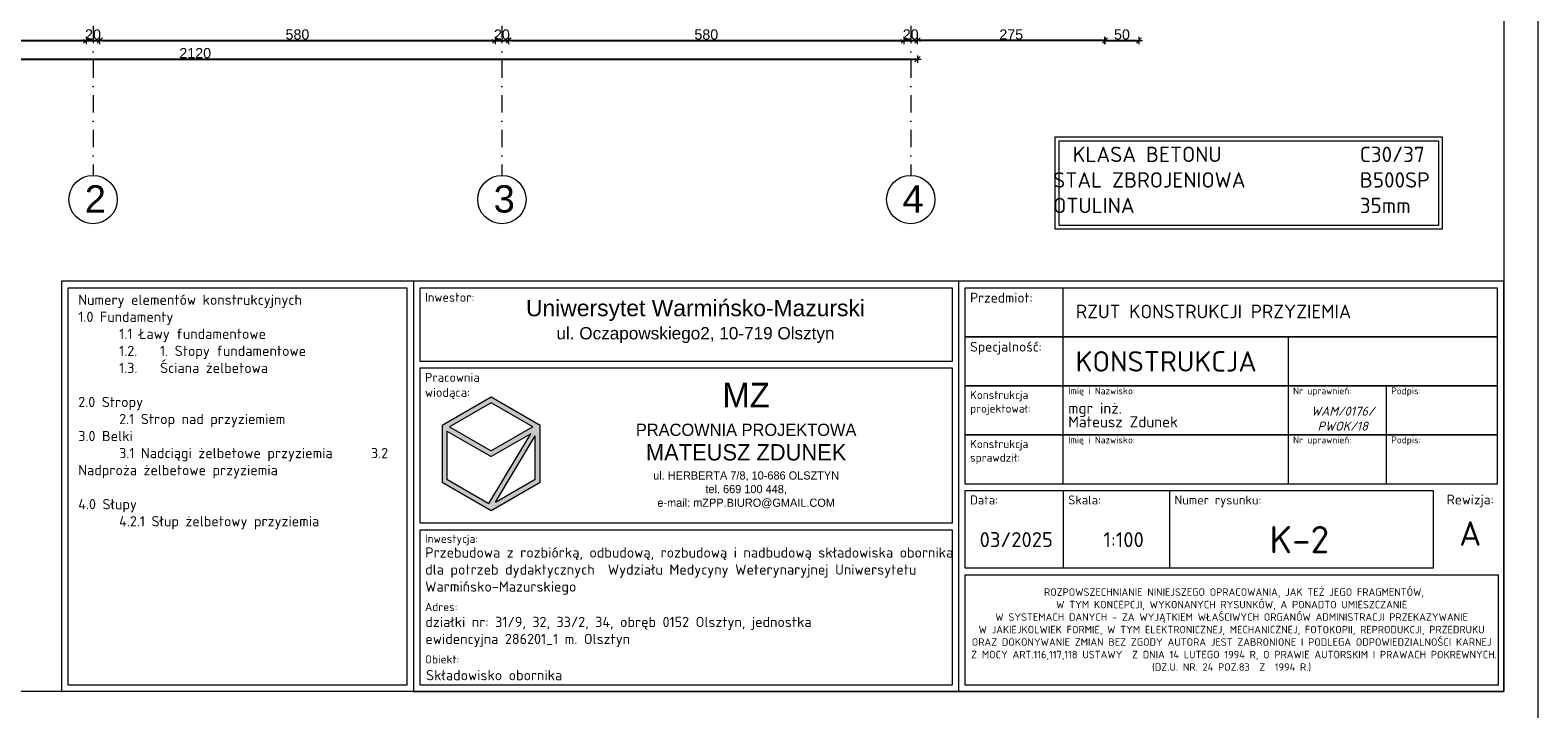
# Model space of a CAD drawing. Header units: millimetres. Extents: x -81893328 to 44149, y -26843406 to 95443303.
# Tile 86 of 100: x 28499 to 30712, y 7096 to 8092. Entities that reach past the tile are written whole.
import ezdxf

# ---------------------------------------------------------------- set-up
doc = ezdxf.new("R2010")
doc.units = ezdxf.units.MM
doc.linetypes.add('DASHDOTX2', pattern=[50.8, 25.4, -12.7, 0, -12.7])
for name, color, linetype, lineweight in [('A- osie', 2, 'DASHDOTX2', 5), ('aRMZ - opisy', 7, 'Continuous', 5), ('aRMZ - osie', 2, 'DASHDOTX2', 5), ('aRMZ - tabelka i ramka', 63, 'Continuous', 13), ('aRMZ - wymiarowanie', 4, 'Continuous', 13)]:
    doc.layers.add(name, color=color, linetype=linetype, lineweight=lineweight)
doc.styles.add('1-100 2', font='arial.ttf', dxfattribs={"height": 15})
doc.styles.add('1-100 RM', font='isocpeur.ttf', dxfattribs={"height": 20})
doc.styles.add('1-100 RM wymiar', font='isocpeur.ttf', dxfattribs={"height": 15})
doc.styles.add('4', font='arial.ttf', dxfattribs={"height": 15})
doc.styles.get("Standard").update_dxf_attribs({"font": 'arial.ttf'})
doc.dimstyles.new('1-100', dxfattribs={"dimtxt": 15, "dimasz": 2.5, "dimexe": 1.25, "dimexo": 0.625, "dimgap": 1, "dimtad": 1, "dimdec": 0, "dimtxsty": '1-100 2', "dimblk": 'ZNACZKI', "dimcen": 2, "dimdle": 5, "dimse1": 1, "dimse2": 1, "dimclrd": 7, "dimclrt": 7, "dimadec": 0, "dimazin": 0, "dimtfac": 1, "dimtdec": 0, "dimtix": 1, "dimtmove": 1, "dimatfit": 3, "dimldrblk": 'ZNACZKI', "dimfxl": 1, "dimarcsym": 0})

# ---------------------------------------------------------------- blocks, each defined once
blk = doc.blocks.new('ZNACZKI')
for p, q in [((1.51, 1.51), (-1.51, -1.51)), ((0, 2.13), (0, -2.13)), ((-2.13, 0), (2.13, 0))]:
    blk.add_line(p, q)
blk = doc.blocks.new('*D126')
at = {"layer": 'aRMZ - wymiarowanie', "color": 7, "lineweight": -2, "ltscale": 2, "transparency": 16777216}
blk.add_line((27703.9, 8077.3), (28578.9, 8077.3), dxfattribs=at)
at = {"layer": 'Defpoints', "color": 0, "ltscale": 2, "transparency": 16777216}
for p in [(27701.4, 8459), (28581.4, 8459), (28581.4, 8077.3)]:
    blk.add_point(p, dxfattribs=at)
at = {"layer": 'aRMZ - wymiarowanie', "color": 7, "lineweight": -2, "ltscale": 2, "transparency": 16777216, "xscale": 2.5, "yscale": 2.5, "zscale": 2.5, "rotation": 180}
blk.add_blockref('ZNACZKI', (27701.4, 8077.3), dxfattribs=at)
at = {"layer": 'aRMZ - wymiarowanie', "color": 7, "lineweight": -2, "ltscale": 2, "transparency": 16777216, "xscale": 2.5, "yscale": 2.5, "zscale": 2.5}
blk.add_blockref('ZNACZKI', (28581.4, 8077.3), dxfattribs=at)
at = {"layer": 'aRMZ - wymiarowanie', "color": 7, "ltscale": 2, "transparency": 16777216, "insert": (28141.4, 8086), "char_height": 15, "attachment_point": 5, "style": '1-100 2'}
blk.add_mtext('880', dxfattribs=at)
blk = doc.blocks.new('*D127')
at = {"layer": 'aRMZ - wymiarowanie', "color": 7, "lineweight": -2, "ltscale": 2, "transparency": 16777216}
for p, q in [((28578.9, 8077.3), (28576.4, 8077.3)), ((28581.4, 8077.3), (28601.4, 8077.3)), ((28603.9, 8077.3), (28606.4, 8077.3))]:
    blk.add_line(p, q, dxfattribs=at)
at = {"layer": 'Defpoints', "color": 0, "ltscale": 2, "transparency": 16777216}
for p in [(28581.4, 8459), (28601.4, 8459), (28601.4, 8077.3)]:
    blk.add_point(p, dxfattribs=at)
at = {"layer": 'aRMZ - wymiarowanie', "color": 7, "lineweight": -2, "ltscale": 2, "transparency": 16777216, "xscale": 2.5, "yscale": 2.5, "zscale": 2.5}
blk.add_blockref('ZNACZKI', (28581.4, 8077.3), dxfattribs=at)
at = {"layer": 'aRMZ - wymiarowanie', "color": 7, "lineweight": -2, "ltscale": 2, "transparency": 16777216, "xscale": 2.5, "yscale": 2.5, "zscale": 2.5, "rotation": 180}
blk.add_blockref('ZNACZKI', (28601.4, 8077.3), dxfattribs=at)
at = {"layer": 'aRMZ - wymiarowanie', "color": 7, "ltscale": 2, "transparency": 16777216, "insert": (28591.4, 8086), "char_height": 15, "attachment_point": 5, "style": '1-100 2'}
blk.add_mtext('20', dxfattribs=at)
blk = doc.blocks.new('*D128')
at = {"layer": 'aRMZ - wymiarowanie', "color": 7, "lineweight": -2, "ltscale": 2, "transparency": 16777216}
blk.add_line((28603.9, 8077.3), (29178.9, 8077.3), dxfattribs=at)
at = {"layer": 'Defpoints', "color": 0, "ltscale": 2, "transparency": 16777216}
for p in [(28601.4, 8459), (29181.4, 8459), (29181.4, 8077.3)]:
    blk.add_point(p, dxfattribs=at)
at = {"layer": 'aRMZ - wymiarowanie', "color": 7, "lineweight": -2, "ltscale": 2, "transparency": 16777216, "xscale": 2.5, "yscale": 2.5, "zscale": 2.5, "rotation": 180}
blk.add_blockref('ZNACZKI', (28601.4, 8077.3), dxfattribs=at)
at = {"layer": 'aRMZ - wymiarowanie', "color": 7, "lineweight": -2, "ltscale": 2, "transparency": 16777216, "xscale": 2.5, "yscale": 2.5, "zscale": 2.5}
blk.add_blockref('ZNACZKI', (29181.4, 8077.3), dxfattribs=at)
at = {"layer": 'aRMZ - wymiarowanie', "color": 7, "ltscale": 2, "transparency": 16777216, "insert": (28891.4, 8086), "char_height": 15, "attachment_point": 5, "style": '1-100 2'}
blk.add_mtext('580', dxfattribs=at)
blk = doc.blocks.new('*D129')
at = {"layer": 'aRMZ - wymiarowanie', "color": 7, "lineweight": -2, "ltscale": 2, "transparency": 16777216}
for p, q in [((29178.9, 8077.3), (29176.4, 8077.3)), ((29181.4, 8077.3), (29201.4, 8077.3)), ((29203.9, 8077.3), (29206.4, 8077.3))]:
    blk.add_line(p, q, dxfattribs=at)
at = {"layer": 'Defpoints', "color": 0, "ltscale": 2, "transparency": 16777216}
for p in [(29181.4, 8459), (29201.4, 8459), (29201.4, 8077.3)]:
    blk.add_point(p, dxfattribs=at)
at = {"layer": 'aRMZ - wymiarowanie', "color": 7, "lineweight": -2, "ltscale": 2, "transparency": 16777216, "xscale": 2.5, "yscale": 2.5, "zscale": 2.5}
blk.add_blockref('ZNACZKI', (29181.4, 8077.3), dxfattribs=at)
at = {"layer": 'aRMZ - wymiarowanie', "color": 7, "lineweight": -2, "ltscale": 2, "transparency": 16777216, "xscale": 2.5, "yscale": 2.5, "zscale": 2.5, "rotation": 180}
blk.add_blockref('ZNACZKI', (29201.4, 8077.3), dxfattribs=at)
at = {"layer": 'aRMZ - wymiarowanie', "color": 7, "ltscale": 2, "transparency": 16777216, "insert": (29191.4, 8086), "char_height": 15, "attachment_point": 5, "style": '1-100 2'}
blk.add_mtext('20', dxfattribs=at)
blk = doc.blocks.new('*D130')
at = {"layer": 'aRMZ - wymiarowanie', "color": 7, "lineweight": -2, "ltscale": 2, "transparency": 16777216}
blk.add_line((29203.9, 8077.3), (29778.9, 8077.3), dxfattribs=at)
at = {"layer": 'Defpoints', "color": 0, "ltscale": 2, "transparency": 16777216}
for p in [(29201.4, 8459), (29781.4, 8459), (29781.4, 8077.3)]:
    blk.add_point(p, dxfattribs=at)
at = {"layer": 'aRMZ - wymiarowanie', "color": 7, "lineweight": -2, "ltscale": 2, "transparency": 16777216, "xscale": 2.5, "yscale": 2.5, "zscale": 2.5, "rotation": 180}
blk.add_blockref('ZNACZKI', (29201.4, 8077.3), dxfattribs=at)
at = {"layer": 'aRMZ - wymiarowanie', "color": 7, "lineweight": -2, "ltscale": 2, "transparency": 16777216, "xscale": 2.5, "yscale": 2.5, "zscale": 2.5}
blk.add_blockref('ZNACZKI', (29781.4, 8077.3), dxfattribs=at)
at = {"layer": 'aRMZ - wymiarowanie', "color": 7, "ltscale": 2, "transparency": 16777216, "insert": (29491.4, 8086), "char_height": 15, "attachment_point": 5, "style": '1-100 2'}
blk.add_mtext('580', dxfattribs=at)
blk = doc.blocks.new('*D117')
at = {"layer": 'aRMZ - wymiarowanie', "color": 7, "lineweight": -2, "ltscale": 2, "transparency": 16777216}
for p, q in [((29778.9, 8077.3), (29776.4, 8077.3)), ((29781.4, 8077.3), (29801.4, 8077.3)), ((29803.9, 8077.3), (29806.4, 8077.3))]:
    blk.add_line(p, q, dxfattribs=at)
at = {"layer": 'Defpoints', "color": 0, "ltscale": 2, "transparency": 16777216}
for p in [(29781.4, 8459), (29801.4, 8439), (29801.4, 8077.3)]:
    blk.add_point(p, dxfattribs=at)
at = {"layer": 'aRMZ - wymiarowanie', "color": 7, "lineweight": -2, "ltscale": 2, "transparency": 16777216, "xscale": 2.5, "yscale": 2.5, "zscale": 2.5}
blk.add_blockref('ZNACZKI', (29781.4, 8077.3), dxfattribs=at)
at = {"layer": 'aRMZ - wymiarowanie', "color": 7, "lineweight": -2, "ltscale": 2, "transparency": 16777216, "xscale": 2.5, "yscale": 2.5, "zscale": 2.5, "rotation": 180}
blk.add_blockref('ZNACZKI', (29801.4, 8077.3), dxfattribs=at)
at = {"layer": 'aRMZ - wymiarowanie', "color": 7, "ltscale": 2, "transparency": 16777216, "insert": (29791.4, 8086), "char_height": 15, "attachment_point": 5, "style": '1-100 2'}
blk.add_mtext('20', dxfattribs=at)
blk = doc.blocks.new('*D118')
at = {"layer": 'aRMZ - wymiarowanie', "color": 7, "lineweight": -2, "ltscale": 2, "transparency": 16777216}
blk.add_line((27683.9, 8049.9), (29798.9, 8049.9), dxfattribs=at)
at = {"layer": 'Defpoints', "color": 0, "ltscale": 2, "transparency": 16777216}
for p in [(27681.4, 8439), (29801.4, 8439), (29801.4, 8049.9)]:
    blk.add_point(p, dxfattribs=at)
at = {"layer": 'aRMZ - wymiarowanie', "color": 7, "lineweight": -2, "ltscale": 2, "transparency": 16777216, "xscale": 2.5, "yscale": 2.5, "zscale": 2.5, "rotation": 180}
blk.add_blockref('ZNACZKI', (27681.4, 8049.9), dxfattribs=at)
at = {"layer": 'aRMZ - wymiarowanie', "color": 7, "lineweight": -2, "ltscale": 2, "transparency": 16777216, "xscale": 2.5, "yscale": 2.5, "zscale": 2.5}
blk.add_blockref('ZNACZKI', (29801.4, 8049.9), dxfattribs=at)
at = {"layer": 'aRMZ - wymiarowanie', "color": 7, "ltscale": 2, "transparency": 16777216, "insert": (28741.4, 8058.6), "char_height": 15, "attachment_point": 5, "style": '1-100 2'}
blk.add_mtext('2120', dxfattribs=at)
blk = doc.blocks.new('*D170')
at = {"layer": 'aRMZ - wymiarowanie', "color": 7, "lineweight": -2, "ltscale": 2, "transparency": 16777216}
blk.add_line((30078.9, 8077.3), (30123.9, 8077.3), dxfattribs=at)
at = {"layer": 'Defpoints', "color": 0, "ltscale": 2, "transparency": 16777216}
for p in [(30076.4, 8439), (30126.4, 8439), (30126.4, 8077.3)]:
    blk.add_point(p, dxfattribs=at)
at = {"layer": 'aRMZ - wymiarowanie', "color": 7, "lineweight": -2, "ltscale": 2, "transparency": 16777216, "xscale": 2.5, "yscale": 2.5, "zscale": 2.5, "rotation": 180}
blk.add_blockref('ZNACZKI', (30076.4, 8077.3), dxfattribs=at)
at = {"layer": 'aRMZ - wymiarowanie', "color": 7, "lineweight": -2, "ltscale": 2, "transparency": 16777216, "xscale": 2.5, "yscale": 2.5, "zscale": 2.5}
blk.add_blockref('ZNACZKI', (30126.4, 8077.3), dxfattribs=at)
at = {"layer": 'aRMZ - wymiarowanie', "color": 7, "ltscale": 2, "transparency": 16777216, "insert": (30101.4, 8086), "char_height": 15, "attachment_point": 5, "style": '1-100 2'}
blk.add_mtext('50', dxfattribs=at)
blk = doc.blocks.new('*D171')
at = {"layer": 'aRMZ - wymiarowanie', "color": 7, "lineweight": -2, "ltscale": 2, "transparency": 16777216}
blk.add_line((30073.9, 8077.3), (29803.9, 8077.3), dxfattribs=at)
at = {"layer": 'Defpoints', "color": 0, "ltscale": 2, "transparency": 16777216}
for p in [(29801.4, 8439), (30076.4, 8439), (29801.4, 8077.3)]:
    blk.add_point(p, dxfattribs=at)
at = {"layer": 'aRMZ - wymiarowanie', "color": 7, "lineweight": -2, "ltscale": 2, "transparency": 16777216, "xscale": 2.5, "yscale": 2.5, "zscale": 2.5, "rotation": 180}
blk.add_blockref('ZNACZKI', (29801.4, 8077.3), dxfattribs=at)
at = {"layer": 'aRMZ - wymiarowanie', "color": 7, "lineweight": -2, "ltscale": 2, "transparency": 16777216, "xscale": 2.5, "yscale": 2.5, "zscale": 2.5}
blk.add_blockref('ZNACZKI', (30076.4, 8077.3), dxfattribs=at)
at = {"layer": 'aRMZ - wymiarowanie', "color": 7, "ltscale": 2, "transparency": 16777216, "insert": (29938.9, 8086), "char_height": 15, "attachment_point": 5, "style": '1-100 2'}
blk.add_mtext('275', dxfattribs=at)
blk = doc.blocks.new('Numery elementów konstrukcyjnych')
at = {"layer": 'aRMZ - tabelka i ramka'}
blk.add_line((-9.6, -9.6), (-9.6, -592.8), dxfattribs=at)
blk.add_lwpolyline([(0, 0), (-516.6, 0), (-516.5, -602.9)], dxfattribs=at)
blk.add_lwpolyline([(-9.6, -592.8), (-507, -592.8), (-507, -9.6), (-9.6, -9.6)], close=True, dxfattribs=at)
at = {"layer": 'aRMZ - opisy', "insert": (-492, -19.6), "char_height": 15, "attachment_point": 1, "style": '1-100 RM'}
blk.add_mtext_dynamic_manual_height_columns('Numery elementów konstrukcyjnych\\P1.0 Fundamenty\\P^I1.1 Ławy fundamentowe\\P\\pxi-2,l6,t4;1.2.^I1. Stopy fundamentowe\\P1.3.^IŚciana żelbetowa\\P\\pi0,l0,t0;\\P2.0 Stropy\\P^I2.1 Strop nad przyziemiem^I\\P3.0 Belki\\P^I3.1 Nadciągi żelbetowe przyziemia ^I^I3.2 Nadproża żelbetowe przyziemia\\P^I^I\\P4.0 Słupy \\P^I4.2.1 Słup żelbetowy przyziemia', width=465.727, gutter_width=34.3, heights=[562.1], dxfattribs=at)

msp = doc.modelspace()

# ---------------------------------------------------------------- hatches: boundary and pattern name
at = {"layer": 'aRMZ - tabelka i ramka', "linetype": 'Continuous', "ltscale": 0.4}
h = msp.add_hatch(dxfattribs=at)
h.set_pattern_fill('DOTS', color=256, scale=0.6)
h.set_pattern_definition([(0, (30748.802596, 7838.852765), (0.01875, 0.0375), [0, -0.0375])])
h.paths.add_polyline_path([(29247.6291, 7512.0636), (29175.6291, 7553.6328), (29103.6291, 7512.0636), (29103.6291, 7428.9251), (29175.6291, 7387.3559), (29247.6291, 7428.9251)])
h.paths.add_polyline_path([(29234.0094, 7500.0433), (29172.511, 7397.47), (29110.8291, 7433.082), (29110.8291, 7503.7497), (29175.6291, 7466.3374)], flags=16)
h.paths.add_polyline_path([(29175.6291, 7474.6513), (29114.4291, 7509.9851), (29175.6291, 7545.3189), (29236.8291, 7509.9851)], flags=16)
h.paths.add_polyline_path([(29240.4291, 7496.7488), (29240.4291, 7433.082), (29182.0487, 7399.3761)], flags=16)

# ---------------------------------------------------------------- linework, layer by layer
at = {"layer": 'A- osie', "linetype": 'Continuous'}
for centre in [(28591.439, 7843.7447), (29191.439, 7843.7447), (29791.439, 7843.7447)]:
    msp.add_circle(centre, 35.5167, dxfattribs=at)
at = {"layer": 'aRMZ - opisy'}
for points in [[(30003.4283, 7935.6184), (30571.5533, 7935.6184), (30571.5533, 7800.2434), (30003.4283, 7800.2434)], [(30009.0533, 7929.9934), (30565.9283, 7929.9934), (30565.9283, 7805.8684), (30009.0533, 7805.8684)]]:
    msp.add_lwpolyline(points, close=True, dxfattribs=at)
at = {"layer": 'aRMZ - osie'}
for p, q in [((28591.439, 9422.1665), (28591.439, 7879.2614)), ((29191.439, 9422.1665), (29191.439, 7879.2614)), ((29791.439, 9422.1665), (29791.439, 7879.2614))]:
    msp.add_line(p, q, dxfattribs=at)
at = {"layer": 'aRMZ - tabelka i ramka', "linetype": 'Continuous', "ltscale": 0.4}
for p, q in [((29861.7575, 7723.7224), (29861.7575, 7121.3224)), ((30015.3575, 7642.1224), (30015.3575, 7714.1224)), ((30015.3575, 7570.1224), (30015.3575, 7642.1224)), ((30345.3575, 7642.1224), (30345.3575, 7570.1224)), ((30015.3575, 7498.1224), (30015.3575, 7570.1224)), ((30345.3575, 7570.1224), (30345.3575, 7498.1224)), ((30489.3575, 7570.1224), (30489.3575, 7498.1224)), ((29175.6291, 7553.6328), (29103.6291, 7512.0636)), ((29175.6291, 7545.3189), (29114.4291, 7509.9851)), ((29247.6291, 7512.0636), (29175.6291, 7553.6328)), ((29236.8291, 7509.9851), (29175.6291, 7545.3189)), ((29103.6291, 7512.0636), (29103.6291, 7428.9251)), ((29110.8291, 7503.7497), (29175.6291, 7466.3374)), ((29110.8291, 7503.7497), (29110.8291, 7433.082)), ((29114.4291, 7509.9851), (29175.6291, 7474.6513)), ((29236.8291, 7509.9851), (29175.6291, 7474.6513)), ((29247.6291, 7428.9251), (29247.6291, 7512.0636)), ((29172.511, 7397.47), (29234.0094, 7500.0433)), ((29234.0094, 7500.0433), (29175.6291, 7466.3374)), ((29182.0487, 7399.3761), (29240.4291, 7496.7488)), ((29240.4291, 7433.082), (29240.4291, 7496.7488)), ((30015.3575, 7426.1224), (30015.3575, 7498.1224)), ((30345.3575, 7498.1224), (30345.3575, 7426.1224)), ((30489.3575, 7498.1224), (30489.3575, 7426.1224)), ((29103.6291, 7428.9251), (29175.6291, 7387.3559)), ((29110.8291, 7433.082), (29172.511, 7397.47)), ((29175.6291, 7387.3559), (29247.6291, 7428.9251)), ((29182.0487, 7399.3761), (29240.4291, 7433.082)), ((30015.3575, 7416.5224), (30015.3575, 7302.5224)), ((30171.3575, 7416.5224), (30171.3575, 7302.5224))]:
    msp.add_line(p, q, dxfattribs=at)
at = {"layer": 'aRMZ - tabelka i ramka', "color": 7, "true_color": 0xffffff}
msp.add_lwpolyline([(26511.7575, 10041.3224), (30711.7575, 10041.3224), (30711.7575, 7071.3224), (26511.7575, 7071.3224)], close=True, dxfattribs=at)
at = {"layer": 'aRMZ - tabelka i ramka'}
msp.add_lwpolyline([(26961.7575, 9991.3224), (30661.7575, 9991.3224), (30661.7575, 7121.3224), (26961.7575, 7121.3224)], close=True, dxfattribs=at)
at = {"layer": 'aRMZ - tabelka i ramka', "linetype": 'Continuous', "ltscale": 0.4}
for points in [[(30661.7575, 7121.3224), (30661.7575, 7723.7224), (29061.7575, 7723.7224), (29061.7575, 7121.3224)], [(29071.3575, 7714.1224), (29852.1575, 7714.1224), (29852.1575, 7606.1224), (29071.3575, 7606.1224)], [(29871.3575, 7714.1224), (30652.1575, 7714.1224), (30652.1575, 7642.1224), (29871.3575, 7642.1224)], [(29871.3575, 7642.1224), (30652.1575, 7642.1224), (30652.1575, 7570.1224), (29871.3575, 7570.1224)], [(29071.3575, 7596.5224), (29852.1575, 7596.5224), (29852.1575, 7368.5224), (29071.3575, 7368.5224)], [(29871.3575, 7570.1224), (30652.1575, 7570.1224), (30652.1575, 7498.1224), (29871.3575, 7498.1224)], [(29871.3575, 7498.1224), (30652.1575, 7498.1224), (30652.1575, 7426.1224), (29871.3575, 7426.1224)], [(29871.3575, 7416.5224), (30558.3575, 7416.5224), (30558.3575, 7302.5224), (29871.3575, 7302.5224)], [(29071.3575, 7358.9224), (29852.1575, 7358.9224), (29852.1575, 7130.9224), (29071.3575, 7130.9224)], [(29871.3575, 7292.9224), (30653.3575, 7292.9224), (30653.3575, 7130.9224), (29871.3575, 7130.9224)]]:
    msp.add_lwpolyline(points, close=True, dxfattribs=at)

# ---------------------------------------------------------------- block references
msp.add_blockref('Numery elementów konstrukcyjnych', (29061.7571, 7723.719), dxfattribs=at)

# ---------------------------------------------------------------- texts
at = {"layer": 'A- osie', "linetype": 'Continuous', "char_height": 40, "width": 38.590363, "attachment_point": 1}
for s, insert in [('2', (28579.3336, 7864.6599)), ('3', (29179.3336, 7864.6599)), ('4', (29779.3336, 7864.6599))]:
    msp.add_mtext(s, dxfattribs=dict(at, insert=insert))
at = {"layer": 'aRMZ - opisy', "insert": (30000.487, 7921.3271), "char_height": 22.5, "attachment_point": 1, "style": '1-100 RM'}
msp.add_mtext_dynamic_manual_height_columns('  KLASA BETONU^I^I^I{\\A1;C30/37\\P\\pxi-3,l4,t4;}STAL ZBROJENIOWA^I^IB500SP\\POTULINA^I^I^I^I35mm', width=813.921833, gutter_width=18.75, heights=[193.945], dxfattribs=at)
at = {"layer": 'aRMZ - tabelka i ramka', "linetype": 'Continuous', "ltscale": 0.4}
for s, width, gutter_width, heights, insert, char_height, attachment_point, style in [('Inwestor:', 45.265876, 100, [0], (29078.5575, 7706.9224), 13.2, 1, '1-100 RM'), ('Przedmiot:', 45.265876, 100, [0], (29878.5575, 7706.9224), 14.4, 1, '1-100 RM'), ('RZUT KONSTRUKCJI PRZYZIEMIA', 818.291163, 1, [0], (30033.8714, 7679.4273), 20, 4, '1-100 RM wymiar'), ('Specjalność:', 45.265876, 100, [0], (29878.5575, 7634.9224), 14.4, 1, '1-100 RM'), ('Pracownia wiodąca:', 145.871571, 100, [0], (29078.5575, 7589.3224), 13.2, 1, '1-100 RM'), ('Imię i Nazwisko:', 192.891447, 100, [0], (30022.5575, 7567.9224), 10, 1, '1-100 RM'), ('Nr uprawnień:', 130.148491, 100, [0], (30352.5575, 7567.9224), 10, 1, '1-100 RM'), ('Podpis:', 130.148491, 100, [0], (30496.5575, 7567.9224), 10, 1, '1-100 RM'), ('Konstrukcja projektował:', 45.265876, 100, [0], (29878.5575, 7562.9224), 12, 1, '1-100 RM'), ('\\pxsm0.75,;mgr inż.\\PMateusz Zdunek', 304.695567, 100, [0], (30022.5575, 7527.4224), 16, 4, '1-100 RM'), ('{\\fISOCPEUR|b0|i1|c238|p34;WAM/0176/\\PPWOK/18}', 148.535415, 100, [0], (30425.4925, 7522.1224), 13.2, 5, '1-100 RM'), ('Konstrukcja sprawdził:', 45.265876, 100, [0], (29878.5575, 7490.9224), 12, 1, '1-100 RM'), ('Imię i Nazwisko:', 198.212517, 100, [0], (30022.5575, 7495.9224), 10, 1, '1-100 RM'), ('Nr uprawnień:', 130.148491, 100, [0], (30352.5575, 7495.9224), 10, 1, '1-100 RM'), ('Podpis:', 130.148491, 100, [0], (30496.5575, 7495.9224), 10, 1, '1-100 RM'), ('Data:', 45.265876, 100, [0], (29878.5575, 7409.3224), 13.2, 1, '1-100 RM'), ('Skala:', 45.265876, 100, [0], (30022.5575, 7409.3224), 13.2, 1, '1-100 RM'), ('Numer rysunku:', 126.90554, 100, [0], (30178.5575, 7409.3224), 13.2, 1, '1-100 RM'), ('Rewizja:', 45.265876, 100, [0], (30612.5575, 7410.5224), 14.4, 2, '1-100 RM'), ('A', 45.265876, 100, [0], (30612.5575, 7353.5224), 36, 5, '1-100 RM'), ('Inwestycja:', 145.871571, 100, [0], (29078.5575, 7351.7224), 12, 1, '1-100 RM'), ('03/2025', 122.002562, 100, [22], (29946.3001, 7344.5224), 22, 5, '1-100 RM'), ('1:100', 122.002562, 100, [22], (30103.8645, 7344.5224), 22, 5, '1-100 RM'), ('K-2', 122.002562, 100, [22], (30361.7425, 7344.5224), 40, 5, '1-100 RM'), ('Adres:', 145.871571, 100, [0], (29078.5575, 7251.7274), 12, 1, '1-100 RM'), ('Obiekt:', 145.871571, 100, [0], (29078.5575, 7174.7224), 12, 1, '1-100 RM')]:
    msp.add_mtext_dynamic_manual_height_columns(s, width=width, gutter_width=gutter_width, heights=heights, dxfattribs=dict(at, insert=insert, char_height=char_height, attachment_point=attachment_point, style=style))
for s, insert, char_height, width, attachment_point, style in [('{\\fArial|b0|i0|c238|p34;Uniwersytet Warmińsko-Mazurski\\P\\H0.75x;ul. Oczapowskiego2, 10-719 Olsztyn}', (29475.551, 7664.7945), 24, 689.419863, 5, '1-100 RM'), ('KONSTRUKCJA', (30033.3575, 7606.1224), 30, 312, 4, '1-100 RM wymiar'), ('\\pxqc;{\\fBankGothic Lt BT|b0|i0|c238|p34;\\H2x;MZ\\H0.83334x;\\P\\fBankGothic Lt BT|b0|i0|c0|p34;\\H0.6x;PRACOWNIA PROJEKTOWA \\P\\fBankGothic Lt BT|b0|i0|c238|p34;\\H1.3333x;MATEUSZ ZDUNEK\\fBankGothic Lt BT|b0|i0|c0|p34;\\P\\H0.5x;ul. \\fBankGothic Lt BT|b0|i0|c238|p34;HERBERTA 7/8\\fBankGothic Lt BT|b0|i0|c0|p34;, 10-6\\fBankGothic Lt BT|b0|i0|c238|p34;86 \\fBankGothic Lt BT|b0|i0|c0|p34;OLSZTYN\\Ptel. \\fBankGothic Lt BT|b0|i0|c238|p34;669 100 448\\fBankGothic Lt BT|b0|i0|c0|p34;,\\fBankGothic Lt BT|b0|i0|c238|p34;\\P\\fBankGothic Lt BT|b0|i0|c0|p34;e-mail: \\fBankGothic Lt BT|b0|i0|c238|p34;mZPP.BIURO\\fBankGothic Lt BT|b0|i0|c0|p34;@\\fBankGothic Lt BT|b0|i0|c238|p34;GMAIL\\fBankGothic Lt BT|b0|i0|c0|p34;.\\fBankGothic Lt BT|b0|i0|c238|p34;COM}', (29549.8933, 7482.5224), 18, 628.637097, 5, '4'), ('Przebudowa z rozbiórką, odbudową, rozbudową i nadbudową składowiska obornika dla potrzeb dydaktycznych  Wydziału Medycyny Weterynaryjnej Uniwersytetu \\PWarmińsko-Mazurskiego', (29078.8062, 7333.1169), 15, 773.351316, 1, '1-100 RM'), (' ROZPOWSZECHNIANIE NINIEJSZEGO OPRACOWANIA, JAK TEŻ JEGO FRAGMENTÓW, \\PW TYM KONCEPCJI, WYKONANYCH RYSUNKÓW, A PONADTO UMIESZCZANIE \\PW SYSTEMACH DANYCH - ZA WYJĄTKIEM WŁAŚCIWYCH ORGANÓW ADMINISTRACJI PRZEKAZYWANIE W\\~JAKIEJKOLWIEK FORMIE, W TYM ELEKTRONICZNEJ, MECHANICZNEJ, FOTOKOPII, REPRODUKCJI, PRZEDRUKU ORAZ DOKONYWANIE ZMIAN BEZ ZGODY AUTORA JEST ZABRONIONE I PODLEGA ODPOWIEDZIALNOŚCI KARNEJ\\P Z MOCY ART.116,117,118 USTAWY  Z DNIA 14 LUTEGO 1994 R, O PRAWIE AUTORSKIM I PRAWACH POKREWNYCH. (DZ.U. NR. 24 POZ.83  Z  1994 R.)', (30262.3575, 7211.9224), 11, 782, 5, '1-100 RM wymiar'), ('działki nr: 31/9, 32, 33/2, 34, obręb 0152 Olsztyn, jednostka ewidencyjna 286201_1 m. Olsztyn', (29079.1205, 7231.1974), 15, 659.255732, 1, '1-100 RM'), ('Składowisko obornika', (29080.1684, 7153.0224), 15, 670.031299, 1, '1-100 RM')]:
    msp.add_mtext(s, dxfattribs=dict(at, insert=insert, char_height=char_height, width=width, attachment_point=attachment_point, style=style))

# ---------------------------------------------------------------- dimensions: what is measured, and where the dimension line sits
at = {"layer": 'aRMZ - wymiarowanie', "color": 1, "ltscale": 2}
for base, p1, p2, picture, middle in [((28581.439, 8077.3464), (27701.439, 8458.9761), (28581.439, 8458.9761), '*D126', (28141.439, 8086.005)), ((28601.439, 8077.3464), (28581.439, 8458.9761), (28601.439, 8458.9761), '*D127', (28591.439, 8086.005)), ((29181.439, 8077.3464), (28601.439, 8458.9761), (29181.439, 8458.9761), '*D128', (28891.439, 8086.005)), ((29201.439, 8077.3464), (29181.439, 8458.9761), (29201.439, 8458.9761), '*D129', (29191.439, 8086.005)), ((29781.439, 8077.3464), (29201.439, 8458.9761), (29781.439, 8458.9761), '*D130', (29491.439, 8086.005)), ((29801.439, 8077.3464), (29781.439, 8458.9761), (29801.439, 8438.9761), '*D117', (29791.439, 8086.005)), ((29801.439, 8049.9317), (27681.439, 8438.9761), (29801.439, 8438.9761), '*D118', (28741.439, 8058.5903)), ((29801.439, 8077.3464), (30076.439, 8438.9818), (29801.439, 8438.9761), '*D171', (29938.939, 8086.005)), ((30126.439, 8077.3464), (30076.439, 8438.9818), (30126.439, 8438.9818), '*D170', (30101.439, 8086.005))]:
    dim = msp.add_linear_dim(base=base, p1=p1, p2=p2, dimstyle='1-100', dxfattribs=at)
    dim.commit()
    dim.dimension.update_dxf_attribs({"geometry": picture, "text_midpoint": middle})

doc.saveas('drawing.dxf')
